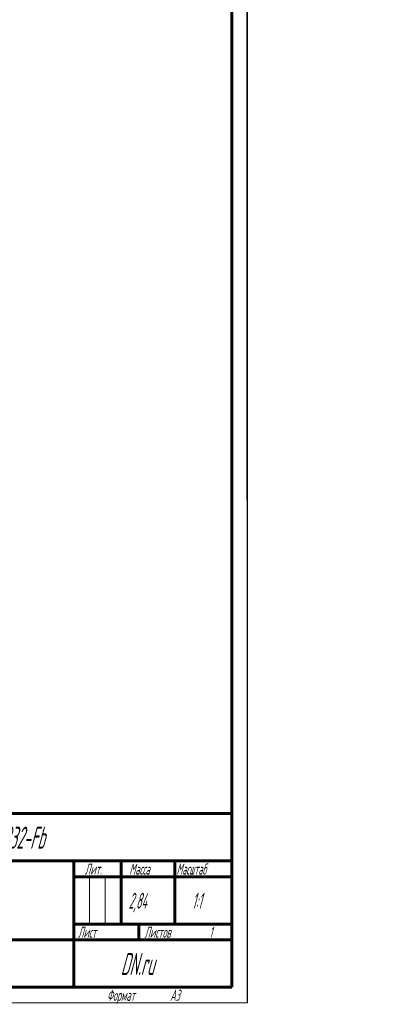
# Model space of a CAD drawing. Header units: millimetres. Extents: x 0 to 339, y 0 to 547.
# Tile 10 of 11: x 225 to 339, y 0 to 312. Entities that reach past the tile are written whole.
import ezdxf

# ---------------------------------------------------------------- set-up
doc = ezdxf.new("R2010")
doc.units = ezdxf.units.MM
for name, pattern in [('K5LT_BASIC', [0]), ('K5LT_THIN', [0]), ('K5LT_THIN_INCLUDED_TO_HATCHING', [0])]:
    doc.linetypes.add(name, pattern=pattern)
doc.layers.add('Системный слой', color=7, linetype='Continuous')
doc.layers.add('Системный слой (1)', color=7, linetype='Continuous', true_color=0x6c6c6c)
doc.styles.add('KDIMTEXTSTYLE', font='GOST_AU.SHX', dxfattribs={"width": 0.96, "oblique": 15, "height": 5})
doc.styles.add('KTEXTSTYLE', font='GOST_AU.SHX', dxfattribs={"width": 0.56, "height": 5})
doc.dimstyles.new('KDIMSTYLE (1.00)', dxfattribs={"dimtxt": 5, "dimasz": 1, "dimexe": 2, "dimexo": 0, "dimgap": 1, "dimtad": 1, "dimtxsty": 'KDIMTEXTSTYLE', "dimsah": 1, "dimcen": 0, "dimdle": 1, "dimadec": 0, "dimazin": 0, "dimtfac": 0.667, "dimtmove": 0, "dimatfit": 3, "dimfxl": 1, "dimtvp": 1, "dimtolj": 1, "dimtzin": 0, "dimarcsym": 0})

# ---------------------------------------------------------------- blocks, each defined once
blk = doc.blocks.new('U31')
at = {"layer": 'Системный слой (1)', "color": 7, "linetype": 'K5LT_THIN_INCLUDED_TO_HATCHING', "lineweight": 18, "true_color": 0xffffff}
for p, q in [((296.75, 420), (296.85, 0)), ((296.85, 0), (0.35, -0.07))]:
    blk.add_line(p, q, dxfattribs=at)
blk = doc.blocks.new('KDIMARROW_01')
at = {"layer": 'Системный слой'}
blk.add_hatch(color=0, dxfattribs=at).paths.add_polyline_path([(-5, -0.66), (0, 0), (-5, 0.66), (-4.5, 0)])
at = {"layer": 'Системный слой', "color": 0, "linetype": 'K5LT_THIN', "lineweight": 18}
for p, q in [((-4.5, 0), (-5, 0.66)), ((-5, 0.66), (0, 0)), ((0, 0), (-5, -0.66)), ((-5, -0.66), (-4.5, 0))]:
    blk.add_line(p, q, dxfattribs=at)
at = {"layer": 'Системный слой (1)', "color": 0, "linetype": 'K5LT_THIN', "lineweight": 18}
blk.add_line((135.52, 225.53), (134.52, 225.53), dxfattribs=at)
blk = doc.blocks.new('D2')
at = {"layer": 'Defpoints', "color": 0}
for p in [(135.52, 321.82), (135.52, 168.68), (203.52, 155.9)]:
    blk.add_point(p, dxfattribs=at)
at = {"layer": 'Системный слой (1)', "color": 0, "lineweight": -2}
for p, q in [((135.52, 168.68), (135.52, 323.82)), ((202.52, 321.82), (136.52, 321.82)), ((203.52, 155.9), (203.52, 323.82))]:
    blk.add_line(p, q, dxfattribs=at)
blk.add_blockref('KDIMARROW_01', (203.52, 321.82), dxfattribs=at)
at = {"layer": 'Системный слой (1)', "color": 0, "lineweight": -2, "rotation": 180}
blk.add_blockref('KDIMARROW_01', (135.52, 321.82), dxfattribs=at)
at = {"layer": 'Системный слой (1)', "color": 7, "insert": (169.52, 325.32), "char_height": 5, "attachment_point": 5, "style": 'KDIMTEXTSTYLE'}
blk.add_mtext('\\A1;\\H5.0;\\W0.960;\\Q15;68{\\H3.335000;%%p2}', dxfattribs=at)
blk = doc.blocks.new('U32')
at = {"color": 7, "linetype": 'K5LT_THIN', "lineweight": 18, "true_color": 0xffffff}
for p, q in [((297, 420), (297, 0)), ((246.96, 25), (246.96, 40)), ((251.98, 25), (251.98, 40)), ((297, 0), (0, 0))]:
    blk.add_line(p, q, dxfattribs=at)
at = {"color": 143, "linetype": 'K5LT_BASIC', "lineweight": 60, "true_color": 0x33acca}
for p, q in [((292, 415), (292, 5)), ((107, 60), (292, 60)), ((172, 45), (292, 45)), ((242, 5), (242, 45)), ((257, 25), (257, 45)), ((274, 25), (274, 45)), ((242, 40), (257, 40)), ((257, 40), (292, 40)), ((242, 25), (292, 25)), ((262.57, 20), (262.57, 25)), ((172, 20), (242, 20)), ((242, 20), (292, 20)), ((292, 5), (20, 5))]:
    blk.add_line(p, q, dxfattribs=at)
at = {"color": 7, "attachment_point": 1, "style": 'KTEXTSTYLE'}
for s, insert, char_height in [('\\H5.0;\\W1.000;\\Q15;\\Q15;\\W0.560;\\H7.00;VCS3232-Fb', (209.61, 55.86), 7), ('\\H5.0;\\W1.000;\\Q15;\\Q15;\\W0.560;\\H3.50;Лит.', (245.47, 44.18), 3.5), ('\\H5.0;\\W1.000;\\Q15;\\Q15;\\W0.560;\\H3.50;Масса', (259.58, 44.18), 3.5), ('\\H5.0;\\W1.000;\\Q15;\\Q15;\\W0.540;\\H3.50;Масштаб', (274.52, 44.18), 3.5), ('\\H5.0;\\W1.000;\\Q15;\\Q15;\\W0.560;2,84', (259.36, 34.9), 5), ('\\H5.0;\\W1.000;\\Q15;\\Q15;\\W0.560;{\\c16737820;1:1}', (279.44, 34.9), 5), ('\\H5.0;\\W1.000;\\Q15;\\Q15;\\W0.560;\\H3.50;Лист', (243.32, 24.18), 3.5), ('\\H5.0;\\W1.000;\\Q15;\\Q15;\\W0.560;\\H3.50;Листов', (264.36, 24.18), 3.5), ('\\H5.0;\\W1.000;\\Q15;\\Q15;\\W0.560;\\H3.50;1', (284.91, 24.18), 3.5), ('\\H5.0;\\W1.000;\\Q15;\\Q15;\\W0.560;\\H7.00;DN.ru', (256.84, 15.86), 7), ('\\H5.0;\\W1.000;\\Q15;\\Q15;\\W0.560;\\H3.50;Формат', (252.5, 4.18), 3.5), ('\\H5.0;\\W1.000;\\Q15;\\Q15;\\W0.560;\\H3.50;A3', (272.5, 4.18), 3.5)]:
    blk.add_mtext(s, dxfattribs=dict(at, insert=insert, char_height=char_height))

msp = doc.modelspace()

# ---------------------------------------------------------------- block references
msp.add_blockref('U32', (0, 0))
at = {"layer": 'Системный слой (1)'}
msp.add_blockref('U31', (0, 0), dxfattribs=at)

# ---------------------------------------------------------------- dimensions: what is measured, and where the dimension line sits
at = {"layer": 'Системный слой (1)', "color": 7}
dim = msp.add_linear_dim(base=(135.518, 321.821), p1=(203.518, 155.896), p2=(135.518, 168.678), dimstyle='KDIMSTYLE (1.00)', override={"dimexo": 0, "dimpost": '\\H5.0;\\W0.960;\\Q15;<>', "dimblk1": 'KDIMARROW_01', "dimblk2": 'KDIMARROW_01', "dimse1": 0, "dimse2": 0, "dimclrt": 7, "dimtol": 1, "dimtp": 2, "dimtm": 2, "dimtdec": 0, "dimtolj": 1}, dxfattribs=at)
dim.commit()
dim.dimension.update_dxf_attribs({"geometry": 'D2', "text_midpoint": (169.518, 321.821), "dimtype": 160})

doc.saveas('drawing.dxf')
